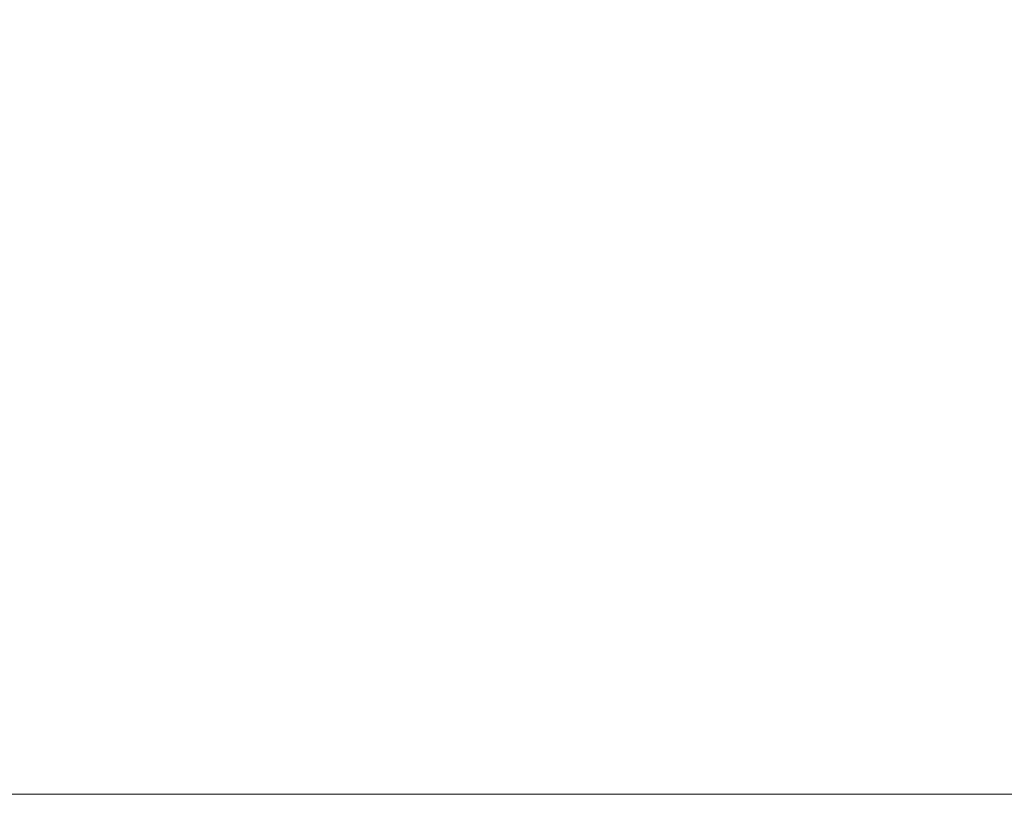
# Model space of a CAD drawing. Header units: millimetres. Extents: x -1000 to -340, y -753 to -30.
# Tile 140 of 256: x -829 to -786, y -693 to -659. Entities that reach past the tile are written whole.
import ezdxf

# ---------------------------------------------------------------- set-up
doc = ezdxf.new("R2010")
doc.units = ezdxf.units.MM
doc.layers.add('Q-SPCQ', color=91, linetype='Continuous')

# ---------------------------------------------------------------- blocks, each defined once
blk = doc.blocks.new('FamilyGeomCombination_36087-View 1')
at = {"layer": 'Q-SPCQ', "lineweight": 9}
mesh = blk.add_polyface(dxfattribs=at)
corners = [(-340, -692.835, 1216.813), (-340, -642.835, 1216.813), (-1000, -642.835, 1216.813), (-1000, -692.835, 1216.813)]
mesh.append_faces([[corners[k] for k in face] for face in [(0, 1, 2, 3)]])
mesh = blk.add_polyface(dxfattribs=at)
corners = [(-1000, -692.835, -624.187), (-1000, -642.835, -624.187), (-340, -642.835, -624.187), (-340, -692.835, -624.187)]
mesh.append_faces([[corners[k] for k in face] for face in [(0, 1, 2, 3)]])
mesh = blk.add_polyface(dxfattribs=at)
corners = [(-390, -692.835, 1141.813), (-910, -692.835, 1141.813), (-910, -642.835, 1141.813), (-390, -642.835, 1141.813)]
mesh.append_faces([[corners[k] for k in face] for face in [(0, 1, 2, 3)]])
mesh = blk.add_polyface(dxfattribs=at)
corners = [(-910, -692.835, -524.187), (-390, -692.835, -524.187), (-390, -642.835, -524.187), (-910, -642.835, -524.187)]
mesh.append_faces([[corners[k] for k in face] for face in [(0, 1, 2, 3)]])
mesh = blk.add_polyface(dxfattribs=at)
corners = [(-340, -692.835, 1216.813), (-1000, -692.835, 1216.813), (-1000, -692.835, -624.187), (-340, -692.835, -624.187), (-910, -692.835, 1141.813), (-390, -692.835, 1141.813), (-390, -692.835, -524.187), (-910, -692.835, -524.187)]
mesh.append_faces([[corners[k] for k in face] for face in [(0, 5, 6, 3), (3, 6, 7, 2)]], dxfattribs={"vtx0": -1, "vtx2": -1})
mesh.append_faces([[corners[k] for k in face] for face in [(4, 5, 0, 1), (7, 4, 1, 2)]], dxfattribs={"vtx1": -1, "vtx3": -1})

msp = doc.modelspace()

# ---------------------------------------------------------------- block references
at = {"layer": 'Q-SPCQ', "lineweight": 9}
msp.add_blockref('FamilyGeomCombination_36087-View 1', (0, 0), dxfattribs=at)

# ---------------------------------------------------------------- meshes
at = {"layer": 'Q-SPCQ', "lineweight": 9, "transparency": 33554568}
mesh = msp.add_polyface(dxfattribs=at)
corners = [(-390, -692.835, 1141.813), (-390, -642.835, 1141.813), (-910, -642.835, 1141.813), (-910, -692.835, 1141.813)]
mesh.append_faces([[corners[k] for k in face] for face in [(0, 1, 2, 3)]])
mesh = msp.add_polyface(dxfattribs=at)
corners = [(-910, -692.835, -524.187), (-910, -642.835, -524.187), (-390, -642.835, -524.187), (-390, -692.835, -524.187)]
mesh.append_faces([[corners[k] for k in face] for face in [(0, 1, 2, 3)]])
mesh = msp.add_polyface(dxfattribs=at)
corners = [(-910, -692.835, 1141.813), (-910, -692.835, -524.187), (-390, -692.835, -524.187), (-390, -692.835, 1141.813)]
mesh.append_faces([[corners[k] for k in face] for face in [(0, 1, 2, 3)]])

doc.saveas('drawing.dxf')
